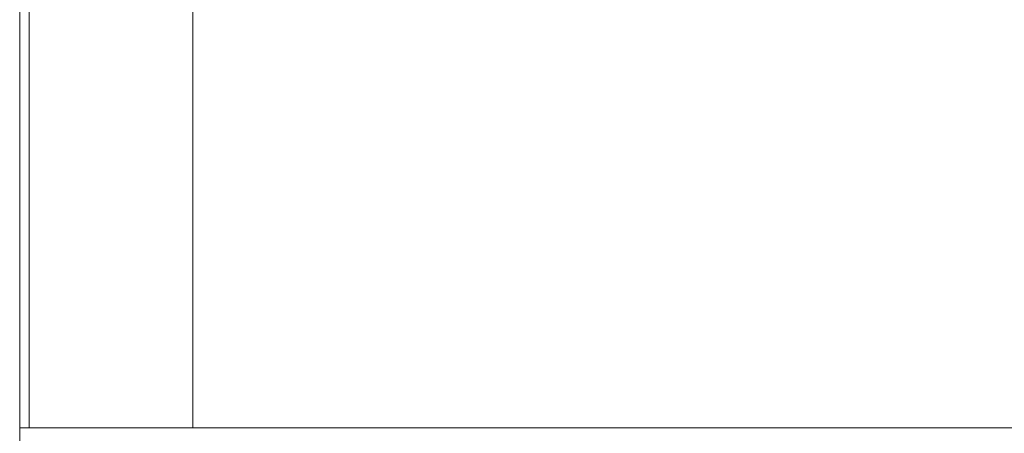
# Model space of a CAD drawing. Header units: millimetres. Extents: x -261 to 187, y -214 to 106.
# Tile 63 of 256: x -221.961 to -221.059, y -155.863 to -155.485. Entities that reach past the tile are written whole.
import ezdxf

# ---------------------------------------------------------------- set-up
doc = ezdxf.new("R2010")
doc.units = ezdxf.units.MM
doc.header["$LTSCALE"] = 0.005
doc.header["$MEASUREMENT"] = 0
for name, color, linetype, lineweight in [('IFC-Parede padrão-Contorno', 9, 'Continuous', 5), ('IFC-Parede-Contorno', 9, 'Continuous', 5), ('IFC-Viga-Contorno', 9, 'Continuous', 5)]:
    doc.layers.add(name, color=color, linetype=linetype, lineweight=lineweight)

msp = doc.modelspace()

# ---------------------------------------------------------------- linework, layer by layer
at = {"layer": 'IFC-Parede padrão-Contorno', "lineweight": 5}
for q in [(-221.96072, -155.50351), (-219.30521, -155.85858)]:
    msp.add_line((-221.96072, -155.85858), q, dxfattribs=at)
at = {"layer": 'IFC-Parede-Contorno', "lineweight": 5}
for p, q in [((-221.96072, -155.7504), (-221.96072, -154.21096)), ((-221.96072, -156.91971), (-221.96072, -155.7504))]:
    msp.add_line(p, q, dxfattribs=at)
at = {"layer": 'IFC-Viga-Contorno', "lineweight": 5}
for p, q in [((-221.8021, -155.85858), (-221.8021, -153.51452)), ((-221.95209, -155.85858), (-221.95209, -154.01601))]:
    msp.add_line(p, q, dxfattribs=at)

doc.saveas('drawing.dxf')
